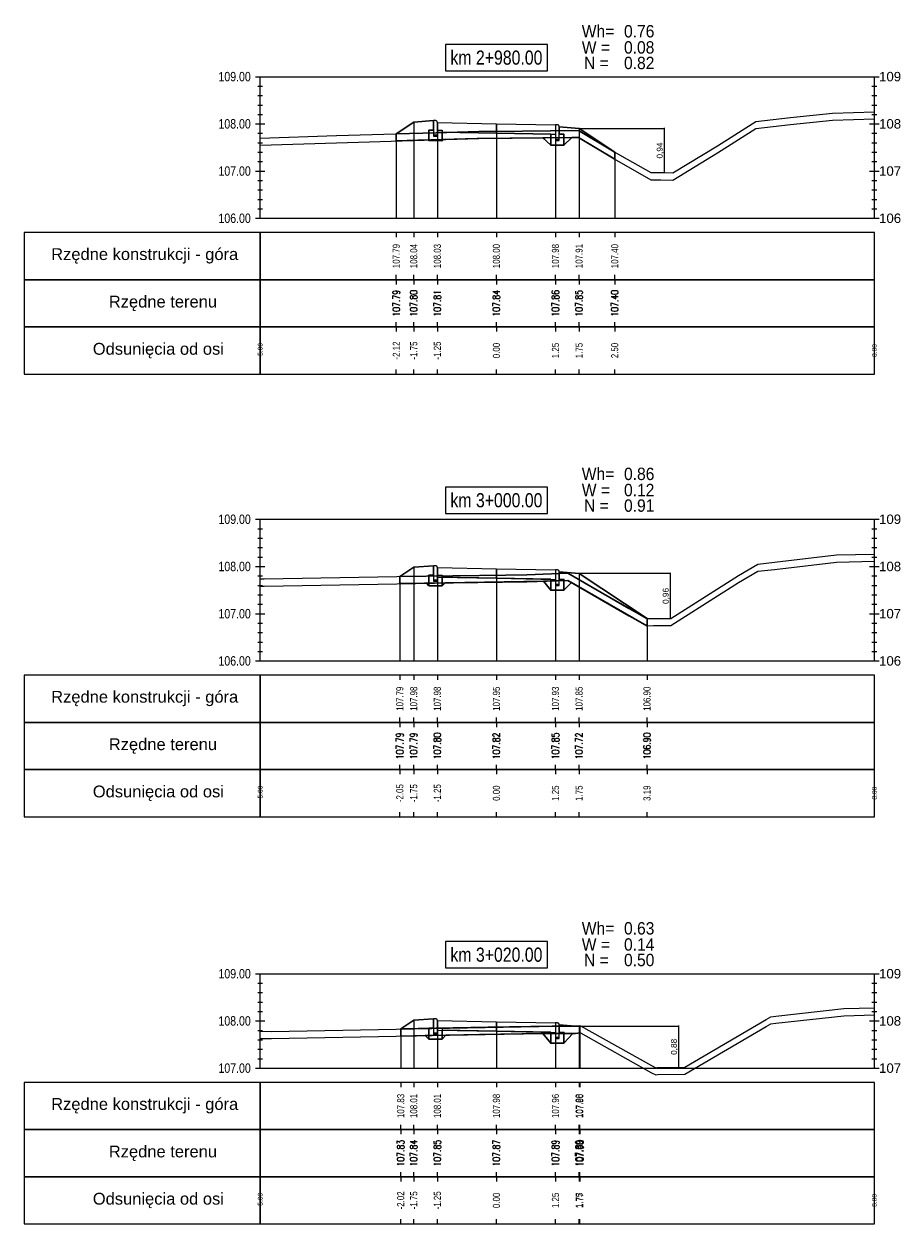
# Model space of a CAD drawing. Extents: x 7537626 to 7538805, y 5722894 to 5725486.
# Tile 59 of 105: x 7538435 to 7538454, y 5725386 to 5725411. Entities that reach past the tile are written whole.
import ezdxf

# ---------------------------------------------------------------- set-up
doc = ezdxf.new("R2010")
doc.units = 0
doc.header["$PDMODE"] = 35
doc.header["$PDSIZE"] = 0.3
for name, color, linetype in [('C-DROGI-PROFILE', 7, 'Continuous'), ('C-DROGI-PROFILE-ETYKIETY', 7, 'Continuous'), ('C-DROGI-PRZEKROJE-ETYKIETY', 7, 'Continuous'), ('C-POPRZECZKA-przekrój', 2, 'Continuous'), ('C-POPRZECZKA-widok', 1, 'Continuous')]:
    doc.layers.add(name, color=color, linetype=linetype)
for name, color, linetype, true_color in [('C-humus', 7, 'Continuous', 0x003df5), ('C-Teren', 7, 'Continuous', 0x008521), ('poprzeczki', 7, 'Continuous', 0x0000d6)]:
    doc.layers.add(name, color=color, linetype=linetype, true_color=true_color)
for name, color, linetype, lineweight, plot in [('D-1.pow. hum.', 7, 'Continuous', 30, False), ('D-2.wykop', 30, 'Continuous', 30, False), ('D-3.nasyp', 4, 'Continuous', 30, False)]:
    doc.layers.add(name, color=color, linetype=linetype, lineweight=lineweight, plot=plot)
doc.layers.add('D-roboty-ziemne-opis', color=2, linetype='Continuous', lineweight=30)
doc.styles.add('2mm08', font='arial.ttf', dxfattribs={"width": 0.8})
doc.styles.add('opis_50', font='arial.ttf', dxfattribs={"height": 0.125})
doc.styles.get("Standard").update_dxf_attribs({"font": 'arial.ttf'})
doc.dimstyles.new('OPIS_50', dxfattribs={"dimscale": 0.5, "dimtxt": 0.125, "dimasz": 0.25, "dimexe": 0.1, "dimexo": 0.15, "dimgap": 0.1, "dimtad": 1, "dimzin": 0, "dimtxsty": 'opis_50', "dimblk": 'ARCHTICK', "dimcen": 0.15, "dimdle": 0.1, "dimaunit": 2, "dimadec": 4, "dimazin": 0, "dimtfac": 1, "dimtmove": 0, "dimatfit": 3, "dimfxl": 1, "dimarcsym": 0})

# ---------------------------------------------------------------- blocks, each defined once
blk = doc.blocks.new('_ArchTick')
at = {"color": 0, "linetype": 'ByBlock', "const_width": 0.15}
blk.add_lwpolyline([(-0.5, -0.5), (0.5, 0.5)], dxfattribs=at)
blk = doc.blocks.new('*D145')
at = {"layer": 'Defpoints', "color": 0, "transparency": 16777216}
for p in [(7538447.068, 5725409.244), (7538448.589, 5725408.306), (7538448.87, 5725408.306)]:
    blk.add_point(p, dxfattribs=at)
at = {"layer": 'poprzeczki', "color": 0, "lineweight": -2, "transparency": 16777216}
for p, q in [((7538447.083, 5725409.244), (7538448.88, 5725409.244)), ((7538448.87, 5725409.254), (7538448.87, 5725408.296)), ((7538448.604, 5725408.306), (7538448.88, 5725408.306))]:
    blk.add_line(p, q, dxfattribs=at)
at = {"layer": 'poprzeczki', "color": 0, "lineweight": -2, "transparency": 16777216, "xscale": 0.025, "yscale": 0.025, "zscale": 0.025}
for p, rotation in [((7538448.87, 5725409.244), 90), ((7538448.87, 5725408.306), 270)]:
    blk.add_blockref('_ArchTick', p, dxfattribs=dict(at, rotation=rotation))
at = {"layer": 'poprzeczki', "color": 0, "transparency": 16777216, "insert": (7538448.785, 5725408.775), "char_height": 0.125, "attachment_point": 5, "rotation": 90, "style": 'opis_50'}
blk.add_mtext('0,94', dxfattribs=at)
blk = doc.blocks.new('*D146')
at = {"layer": 'Defpoints', "color": 0, "transparency": 16777216}
for p in [(7538447.056, 5725399.82), (7538448.828, 5725398.863), (7538448.997, 5725398.863)]:
    blk.add_point(p, dxfattribs=at)
at = {"layer": 'poprzeczki', "color": 0, "lineweight": -2, "transparency": 16777216}
for p, q in [((7538448.997, 5725399.83), (7538448.997, 5725398.853)), ((7538447.071, 5725399.82), (7538449.007, 5725399.82)), ((7538448.843, 5725398.863), (7538449.007, 5725398.863))]:
    blk.add_line(p, q, dxfattribs=at)
at = {"layer": 'poprzeczki', "color": 0, "lineweight": -2, "transparency": 16777216, "xscale": 0.025, "yscale": 0.025, "zscale": 0.025}
for p, rotation in [((7538448.997, 5725399.82), 90), ((7538448.997, 5725398.863), 270)]:
    blk.add_blockref('_ArchTick', p, dxfattribs=dict(at, rotation=rotation))
at = {"layer": 'poprzeczki', "color": 0, "transparency": 16777216, "insert": (7538448.912, 5725399.341), "char_height": 0.125, "attachment_point": 5, "rotation": 90, "style": 'opis_50'}
blk.add_mtext('0,96', dxfattribs=at)
blk = doc.blocks.new('*D147')
at = {"layer": 'Defpoints', "color": 0, "transparency": 16777216}
for p in [(7538447.045, 5725390.231), (7538448.709, 5725389.351), (7538449.172, 5725389.351)]:
    blk.add_point(p, dxfattribs=at)
at = {"layer": 'poprzeczki', "color": 0, "lineweight": -2, "transparency": 16777216}
for p, q in [((7538447.06, 5725390.231), (7538449.182, 5725390.231)), ((7538449.172, 5725390.241), (7538449.172, 5725389.341)), ((7538448.724, 5725389.351), (7538449.182, 5725389.351))]:
    blk.add_line(p, q, dxfattribs=at)
at = {"layer": 'poprzeczki', "color": 0, "lineweight": -2, "transparency": 16777216, "xscale": 0.025, "yscale": 0.025, "zscale": 0.025}
for p, rotation in [((7538449.172, 5725390.231), 90), ((7538449.172, 5725389.351), 270)]:
    blk.add_blockref('_ArchTick', p, dxfattribs=dict(at, rotation=rotation))
at = {"layer": 'poprzeczki', "color": 0, "transparency": 16777216, "insert": (7538449.087, 5725389.791), "char_height": 0.125, "attachment_point": 5, "rotation": 90, "style": 'opis_50'}
blk.add_mtext('0,88', dxfattribs=at)

msp = doc.modelspace()

# ---------------------------------------------------------------- linework, layer by layer
at = {"layer": 'C-DROGI-PROFILE', "color": 7, "linetype": 'Continuous', "lineweight": -3}
for p, q in [((7538443.198, 5725407.039), (7538443.198, 5725406.939)), ((7538443.568, 5725407.039), (7538443.568, 5725406.939)), ((7538444.068, 5725407.039), (7538444.068, 5725406.939)), ((7538445.318, 5725407.039), (7538445.318, 5725406.939)), ((7538446.568, 5725407.039), (7538446.568, 5725406.939)), ((7538447.068, 5725407.039), (7538447.068, 5725406.939)), ((7538447.823, 5725407.039), (7538447.823, 5725406.939)), ((7538443.198, 5725406.039), (7538443.198, 5725406.139)), ((7538443.198, 5725406.039), (7538443.198, 5725405.939)), ((7538443.568, 5725406.039), (7538443.568, 5725406.139)), ((7538443.568, 5725406.039), (7538443.568, 5725405.939)), ((7538444.068, 5725406.039), (7538444.068, 5725406.139)), ((7538444.068, 5725406.039), (7538444.068, 5725405.939)), ((7538445.318, 5725406.039), (7538445.318, 5725406.139)), ((7538445.318, 5725406.039), (7538445.318, 5725405.939)), ((7538446.568, 5725406.039), (7538446.568, 5725406.139)), ((7538446.568, 5725406.039), (7538446.568, 5725405.939)), ((7538447.068, 5725406.039), (7538447.068, 5725406.139)), ((7538447.068, 5725406.039), (7538447.068, 5725405.939)), ((7538447.823, 5725406.039), (7538447.823, 5725406.139)), ((7538447.823, 5725406.039), (7538447.823, 5725405.939)), ((7538443.198, 5725405.039), (7538443.198, 5725405.139)), ((7538443.198, 5725405.039), (7538443.198, 5725404.939)), ((7538443.568, 5725405.039), (7538443.568, 5725405.139)), ((7538443.568, 5725405.039), (7538443.568, 5725404.939)), ((7538444.068, 5725405.039), (7538444.068, 5725405.139)), ((7538444.068, 5725405.039), (7538444.068, 5725404.939)), ((7538445.318, 5725405.039), (7538445.318, 5725405.139)), ((7538445.318, 5725405.039), (7538445.318, 5725404.939)), ((7538446.568, 5725405.039), (7538446.568, 5725405.139)), ((7538446.568, 5725405.039), (7538446.568, 5725404.939)), ((7538447.068, 5725405.039), (7538447.068, 5725405.139)), ((7538447.068, 5725405.039), (7538447.068, 5725404.939)), ((7538447.823, 5725405.039), (7538447.823, 5725405.139)), ((7538447.823, 5725405.039), (7538447.823, 5725404.939)), ((7538443.198, 5725404.039), (7538443.198, 5725404.139)), ((7538443.568, 5725404.039), (7538443.568, 5725404.139)), ((7538444.068, 5725404.039), (7538444.068, 5725404.139)), ((7538445.318, 5725404.039), (7538445.318, 5725404.139)), ((7538446.568, 5725404.039), (7538446.568, 5725404.139)), ((7538447.068, 5725404.039), (7538447.068, 5725404.139)), ((7538447.823, 5725404.039), (7538447.823, 5725404.139)), ((7538443.273, 5725397.664), (7538443.273, 5725397.564)), ((7538443.568, 5725397.664), (7538443.568, 5725397.564)), ((7538444.068, 5725397.664), (7538444.068, 5725397.564)), ((7538445.318, 5725397.664), (7538445.318, 5725397.564)), ((7538446.568, 5725397.664), (7538446.568, 5725397.564)), ((7538447.068, 5725397.664), (7538447.068, 5725397.564)), ((7538448.506, 5725397.664), (7538448.506, 5725397.564)), ((7538443.273, 5725396.664), (7538443.273, 5725396.764)), ((7538443.273, 5725396.664), (7538443.273, 5725396.564)), ((7538443.568, 5725396.664), (7538443.568, 5725396.764)), ((7538443.568, 5725396.664), (7538443.568, 5725396.564)), ((7538444.068, 5725396.664), (7538444.068, 5725396.764)), ((7538444.068, 5725396.664), (7538444.068, 5725396.564)), ((7538445.318, 5725396.664), (7538445.318, 5725396.764)), ((7538445.318, 5725396.664), (7538445.318, 5725396.564)), ((7538446.568, 5725396.664), (7538446.568, 5725396.764)), ((7538446.568, 5725396.664), (7538446.568, 5725396.564)), ((7538447.068, 5725396.664), (7538447.068, 5725396.764)), ((7538447.068, 5725396.664), (7538447.068, 5725396.564)), ((7538448.506, 5725396.664), (7538448.506, 5725396.764)), ((7538448.506, 5725396.664), (7538448.506, 5725396.564)), ((7538443.273, 5725395.664), (7538443.273, 5725395.764)), ((7538443.568, 5725395.664), (7538443.568, 5725395.764)), ((7538444.068, 5725395.664), (7538444.068, 5725395.764)), ((7538445.318, 5725395.664), (7538445.318, 5725395.764)), ((7538446.568, 5725395.664), (7538446.568, 5725395.764)), ((7538447.068, 5725395.664), (7538447.068, 5725395.764)), ((7538448.506, 5725395.664), (7538448.506, 5725395.764)), ((7538443.273, 5725395.664), (7538443.273, 5725395.564)), ((7538443.568, 5725395.664), (7538443.568, 5725395.564)), ((7538444.068, 5725395.664), (7538444.068, 5725395.564)), ((7538445.318, 5725395.664), (7538445.318, 5725395.564)), ((7538446.568, 5725395.664), (7538446.568, 5725395.564)), ((7538447.068, 5725395.664), (7538447.068, 5725395.564)), ((7538448.506, 5725395.664), (7538448.506, 5725395.564)), ((7538443.273, 5725394.664), (7538443.273, 5725394.764)), ((7538443.568, 5725394.664), (7538443.568, 5725394.764)), ((7538444.068, 5725394.664), (7538444.068, 5725394.764)), ((7538445.318, 5725394.664), (7538445.318, 5725394.764)), ((7538446.568, 5725394.664), (7538446.568, 5725394.764)), ((7538447.068, 5725394.664), (7538447.068, 5725394.764)), ((7538448.506, 5725394.664), (7538448.506, 5725394.764)), ((7538443.293, 5725389.039), (7538443.293, 5725388.939)), ((7538443.568, 5725389.039), (7538443.568, 5725388.939)), ((7538444.068, 5725389.039), (7538444.068, 5725388.939)), ((7538445.318, 5725389.039), (7538445.318, 5725388.939)), ((7538446.568, 5725389.039), (7538446.568, 5725388.939)), ((7538447.068, 5725389.039), (7538447.068, 5725388.939)), ((7538447.085, 5725389.039), (7538447.085, 5725388.939)), ((7538443.293, 5725388.039), (7538443.293, 5725388.139)), ((7538443.293, 5725388.039), (7538443.293, 5725387.939)), ((7538443.568, 5725388.039), (7538443.568, 5725388.139)), ((7538443.568, 5725388.039), (7538443.568, 5725387.939)), ((7538444.068, 5725388.039), (7538444.068, 5725388.139)), ((7538444.068, 5725388.039), (7538444.068, 5725387.939)), ((7538445.318, 5725388.039), (7538445.318, 5725388.139)), ((7538445.318, 5725388.039), (7538445.318, 5725387.939)), ((7538446.568, 5725388.039), (7538446.568, 5725388.139)), ((7538446.568, 5725388.039), (7538446.568, 5725387.939)), ((7538447.068, 5725388.039), (7538447.068, 5725388.139)), ((7538447.068, 5725388.039), (7538447.068, 5725387.939)), ((7538447.085, 5725388.039), (7538447.085, 5725388.139)), ((7538447.085, 5725388.039), (7538447.085, 5725387.939)), ((7538443.293, 5725387.039), (7538443.293, 5725387.139)), ((7538443.568, 5725387.039), (7538443.568, 5725387.139)), ((7538444.068, 5725387.039), (7538444.068, 5725387.139)), ((7538445.318, 5725387.039), (7538445.318, 5725387.139)), ((7538446.568, 5725387.039), (7538446.568, 5725387.139)), ((7538447.068, 5725387.039), (7538447.068, 5725387.139)), ((7538447.085, 5725387.039), (7538447.085, 5725387.139)), ((7538443.293, 5725387.039), (7538443.293, 5725386.939)), ((7538443.568, 5725387.039), (7538443.568, 5725386.939)), ((7538444.068, 5725387.039), (7538444.068, 5725386.939)), ((7538445.318, 5725387.039), (7538445.318, 5725386.939)), ((7538446.568, 5725387.039), (7538446.568, 5725386.939)), ((7538447.068, 5725387.039), (7538447.068, 5725386.939)), ((7538447.085, 5725387.039), (7538447.085, 5725386.939)), ((7538443.293, 5725386.039), (7538443.293, 5725386.139)), ((7538443.568, 5725386.039), (7538443.568, 5725386.139)), ((7538444.068, 5725386.039), (7538444.068, 5725386.139)), ((7538445.318, 5725386.039), (7538445.318, 5725386.139)), ((7538446.568, 5725386.039), (7538446.568, 5725386.139)), ((7538447.068, 5725386.039), (7538447.068, 5725386.139)), ((7538447.085, 5725386.039), (7538447.085, 5725386.139))]:
    msp.add_line(p, q, dxfattribs=at)
at = {"layer": 'C-DROGI-PROFILE', "color": 1, "linetype": 'Continuous', "lineweight": -3}
for points in [[(7538440.318, 5725406.039), (7538440.318, 5725407.039), (7538435.318, 5725407.039), (7538435.318, 5725406.039)], [(7538440.318, 5725406.039), (7538453.318, 5725406.039), (7538453.318, 5725407.039), (7538440.318, 5725407.039)], [(7538440.318, 5725405.039), (7538440.318, 5725406.039), (7538435.318, 5725406.039), (7538435.318, 5725405.039)], [(7538440.318, 5725405.039), (7538453.318, 5725405.039), (7538453.318, 5725406.039), (7538440.318, 5725406.039)], [(7538440.318, 5725404.039), (7538440.318, 5725405.039), (7538435.318, 5725405.039), (7538435.318, 5725404.039)], [(7538440.318, 5725404.039), (7538453.318, 5725404.039), (7538453.318, 5725405.039), (7538440.318, 5725405.039)], [(7538440.318, 5725396.664), (7538440.318, 5725397.664), (7538435.318, 5725397.664), (7538435.318, 5725396.664)], [(7538440.318, 5725396.664), (7538453.318, 5725396.664), (7538453.318, 5725397.664), (7538440.318, 5725397.664)], [(7538440.318, 5725395.664), (7538440.318, 5725396.664), (7538435.318, 5725396.664), (7538435.318, 5725395.664)], [(7538440.318, 5725395.664), (7538453.318, 5725395.664), (7538453.318, 5725396.664), (7538440.318, 5725396.664)], [(7538440.318, 5725394.664), (7538440.318, 5725395.664), (7538435.318, 5725395.664), (7538435.318, 5725394.664)], [(7538440.318, 5725394.664), (7538453.318, 5725394.664), (7538453.318, 5725395.664), (7538440.318, 5725395.664)], [(7538440.318, 5725388.039), (7538440.318, 5725389.039), (7538435.318, 5725389.039), (7538435.318, 5725388.039)], [(7538440.318, 5725388.039), (7538453.318, 5725388.039), (7538453.318, 5725389.039), (7538440.318, 5725389.039)], [(7538440.318, 5725387.039), (7538440.318, 5725388.039), (7538435.318, 5725388.039), (7538435.318, 5725387.039)], [(7538440.318, 5725387.039), (7538453.318, 5725387.039), (7538453.318, 5725388.039), (7538440.318, 5725388.039)], [(7538440.318, 5725386.039), (7538440.318, 5725387.039), (7538435.318, 5725387.039), (7538435.318, 5725386.039)], [(7538440.318, 5725386.039), (7538453.318, 5725386.039), (7538453.318, 5725387.039), (7538440.318, 5725387.039)]]:
    msp.add_3dface(points, dxfattribs=at)
at = {"layer": 'C-DROGI-PRZEKROJE-ETYKIETY', "color": 1, "linetype": 'Continuous', "lineweight": -3}
for p, q in [((7538443.568, 5725409.374), (7538443.568, 5725407.339)), ((7538444.068, 5725409.368), (7538444.068, 5725407.339)), ((7538445.318, 5725409.343), (7538445.318, 5725407.339)), ((7538446.568, 5725409.318), (7538446.568, 5725407.339)), ((7538447.068, 5725409.244), (7538447.068, 5725407.339)), ((7538443.198, 5725409.128), (7538443.198, 5725407.339)), ((7538447.823, 5725408.741), (7538447.823, 5725407.339)), ((7538443.568, 5725399.948), (7538443.568, 5725397.964)), ((7538444.068, 5725399.942), (7538444.068, 5725397.964)), ((7538445.318, 5725399.917), (7538445.318, 5725397.964)), ((7538446.568, 5725399.892), (7538446.568, 5725397.964)), ((7538443.273, 5725399.752), (7538443.273, 5725397.964)), ((7538447.068, 5725399.818), (7538447.068, 5725397.964)), ((7538448.506, 5725398.86), (7538448.506, 5725397.964)), ((7538443.568, 5725390.353), (7538443.568, 5725389.339)), ((7538444.068, 5725390.347), (7538444.068, 5725389.339)), ((7538445.318, 5725390.322), (7538445.318, 5725389.339)), ((7538446.568, 5725390.297), (7538446.568, 5725389.339)), ((7538447.068, 5725390.223), (7538447.068, 5725389.339)), ((7538447.085, 5725390.235), (7538447.085, 5725389.339)), ((7538443.293, 5725390.17), (7538443.293, 5725389.339))]:
    msp.add_line(p, q, dxfattribs=at)
at = {"layer": 'C-humus'}
for p, q in [((7538449.995, 5725408.723), (7538450.807, 5725409.24)), ((7538450.807, 5725409.24), (7538451.541, 5725409.326)), ((7538451.541, 5725409.326), (7538452.434, 5725409.418)), ((7538452.434, 5725409.418), (7538453.318, 5725409.444)), ((7538441.932, 5725408.94), (7538444.945, 5725409.029)), ((7538444.945, 5725409.029), (7538447.053, 5725409.051)), ((7538447.053, 5725409.051), (7538447.808, 5725408.6)), ((7538440.318, 5725408.886), (7538441.932, 5725408.94)), ((7538447.808, 5725408.6), (7538448.589, 5725408.156)), ((7538449.049, 5725408.149), (7538449.995, 5725408.723)), ((7538448.589, 5725408.156), (7538448.798, 5725408.156)), ((7538448.798, 5725408.156), (7538449.049, 5725408.149)), ((7538450.439, 5725399.624), (7538450.853, 5725399.865)), ((7538450.853, 5725399.865), (7538451.201, 5725399.904)), ((7538451.201, 5725399.904), (7538452.519, 5725400.059)), ((7538452.519, 5725400.059), (7538453.318, 5725400.075)), ((7538440.404, 5725399.55), (7538444.41, 5725399.622)), ((7538444.41, 5725399.622), (7538445.959, 5725399.638)), ((7538445.959, 5725399.638), (7538446.832, 5725399.67)), ((7538446.832, 5725399.67), (7538448.122, 5725398.922)), ((7538449.009, 5725398.713), (7538450.439, 5725399.624)), ((7538440.318, 5725399.55), (7538440.404, 5725399.55)), ((7538448.122, 5725398.922), (7538448.5, 5725398.71)), ((7538448.5, 5725398.71), (7538448.646, 5725398.713)), ((7538448.646, 5725398.713), (7538449.009, 5725398.713)), ((7538451.235, 5725390.29), (7538452.671, 5725390.45)), ((7538452.671, 5725390.45), (7538453.318, 5725390.468)), ((7538449.307, 5725389.214), (7538451.03, 5725390.219)), ((7538451.03, 5725390.219), (7538451.129, 5725390.278)), ((7538451.129, 5725390.278), (7538451.235, 5725390.29)), ((7538440.318, 5725389.97), (7538440.555, 5725389.968)), ((7538440.555, 5725389.968), (7538446.587, 5725390.082)), ((7538446.587, 5725390.082), (7538446.99, 5725390.076)), ((7538446.99, 5725390.076), (7538447.1, 5725390.086)), ((7538447.1, 5725390.086), (7538448.6, 5725389.243)), ((7538448.6, 5725389.243), (7538448.69, 5725389.198)), ((7538448.69, 5725389.198), (7538448.729, 5725389.204)), ((7538448.729, 5725389.204), (7538449.307, 5725389.214))]:
    msp.add_line(p, q, dxfattribs=at)
at = {"layer": 'C-POPRZECZKA-przekrój', "color": 2, "linetype": 'Continuous', "lineweight": -3}
for p, q in [((7538443.198, 5725409.128), (7538443.568, 5725409.374)), ((7538443.568, 5725409.374), (7538443.988, 5725409.408)), ((7538444.028, 5725409.408), (7538443.988, 5725409.408)), ((7538443.988, 5725409.408), (7538443.988, 5725409.078)), ((7538444.033, 5725409.408), (7538444.028, 5725409.408)), ((7538444.042, 5725409.406), (7538444.033, 5725409.408)), ((7538444.05, 5725409.401), (7538444.042, 5725409.406)), ((7538444.056, 5725409.396), (7538444.05, 5725409.401)), ((7538444.061, 5725409.391), (7538444.056, 5725409.396)), ((7538444.065, 5725409.384), (7538444.061, 5725409.391)), ((7538444.067, 5725409.375), (7538444.065, 5725409.384)), ((7538444.068, 5725409.368), (7538444.067, 5725409.375)), ((7538444.068, 5725409.368), (7538445.318, 5725409.343)), ((7538444.068, 5725409.368), (7538444.069, 5725409.168)), ((7538444.068, 5725409.078), (7538444.068, 5725409.368)), ((7538444.068, 5725409.368), (7538444.068, 5725409.208)), ((7538445.318, 5725409.143), (7538445.318, 5725409.343)), ((7538445.318, 5725409.343), (7538446.568, 5725409.318)), ((7538446.568, 5725409.318), (7538446.567, 5725409.118)), ((7538446.608, 5725409.318), (7538446.568, 5725409.318)), ((7538446.568, 5725409.318), (7538446.568, 5725408.988)), ((7538446.613, 5725409.318), (7538446.608, 5725409.318)), ((7538446.622, 5725409.316), (7538446.613, 5725409.318)), ((7538446.63, 5725409.311), (7538446.622, 5725409.316)), ((7538446.636, 5725409.306), (7538446.63, 5725409.311)), ((7538446.641, 5725409.301), (7538446.636, 5725409.306)), ((7538446.645, 5725409.294), (7538446.641, 5725409.301)), ((7538446.647, 5725409.285), (7538446.645, 5725409.294)), ((7538446.648, 5725409.278), (7538446.647, 5725409.285)), ((7538446.648, 5725408.988), (7538446.648, 5725409.278)), ((7538446.648, 5725409.278), (7538446.648, 5725409.118)), ((7538446.648, 5725409.278), (7538447.068, 5725409.244)), ((7538447.068, 5725409.244), (7538447.823, 5725408.741)), ((7538443.888, 5725408.978), (7538443.888, 5725409.208)), ((7538443.888, 5725409.208), (7538443.988, 5725409.208)), ((7538443.988, 5725409.208), (7538443.988, 5725409.108)), ((7538443.988, 5725409.108), (7538444.068, 5725409.108)), ((7538443.988, 5725409.078), (7538444.068, 5725409.078)), ((7538444.068, 5725409.208), (7538444.168, 5725409.208)), ((7538444.069, 5725409.168), (7538445.318, 5725409.143)), ((7538444.168, 5725409.208), (7538444.168, 5725408.978)), ((7538445.318, 5725409.143), (7538446.567, 5725409.118)), ((7538446.468, 5725408.888), (7538446.468, 5725409.118)), ((7538446.468, 5725409.118), (7538446.568, 5725409.118)), ((7538446.568, 5725409.118), (7538446.568, 5725409.018)), ((7538446.568, 5725409.018), (7538446.648, 5725409.018)), ((7538446.568, 5725408.988), (7538446.648, 5725408.988)), ((7538446.648, 5725409.118), (7538446.748, 5725409.118)), ((7538446.748, 5725409.118), (7538446.748, 5725408.888)), ((7538444.168, 5725408.978), (7538443.888, 5725408.978)), ((7538446.748, 5725408.888), (7538446.468, 5725408.888)), ((7538443.273, 5725399.752), (7538443.568, 5725399.948)), ((7538443.568, 5725399.948), (7538443.988, 5725399.982)), ((7538444.028, 5725399.982), (7538443.988, 5725399.982)), ((7538443.988, 5725399.982), (7538443.988, 5725399.652)), ((7538444.033, 5725399.982), (7538444.028, 5725399.982)), ((7538444.042, 5725399.98), (7538444.033, 5725399.982)), ((7538444.05, 5725399.975), (7538444.042, 5725399.98)), ((7538444.056, 5725399.97), (7538444.05, 5725399.975)), ((7538444.061, 5725399.965), (7538444.056, 5725399.97)), ((7538444.065, 5725399.958), (7538444.061, 5725399.965)), ((7538444.067, 5725399.949), (7538444.065, 5725399.958)), ((7538444.068, 5725399.942), (7538444.067, 5725399.949)), ((7538444.068, 5725399.942), (7538445.318, 5725399.917)), ((7538444.068, 5725399.942), (7538444.069, 5725399.742)), ((7538444.068, 5725399.652), (7538444.068, 5725399.942)), ((7538444.068, 5725399.942), (7538444.068, 5725399.782)), ((7538445.318, 5725399.717), (7538445.318, 5725399.917)), ((7538445.318, 5725399.917), (7538446.568, 5725399.892)), ((7538446.568, 5725399.892), (7538446.567, 5725399.692)), ((7538446.608, 5725399.892), (7538446.568, 5725399.892)), ((7538446.568, 5725399.892), (7538446.568, 5725399.562)), ((7538446.613, 5725399.892), (7538446.608, 5725399.892)), ((7538446.622, 5725399.89), (7538446.613, 5725399.892)), ((7538446.63, 5725399.885), (7538446.622, 5725399.89)), ((7538446.636, 5725399.88), (7538446.63, 5725399.885)), ((7538446.641, 5725399.875), (7538446.636, 5725399.88)), ((7538446.645, 5725399.868), (7538446.641, 5725399.875)), ((7538446.647, 5725399.859), (7538446.645, 5725399.868)), ((7538446.648, 5725399.852), (7538446.647, 5725399.859)), ((7538446.648, 5725399.562), (7538446.648, 5725399.852)), ((7538446.648, 5725399.852), (7538446.648, 5725399.692)), ((7538446.648, 5725399.852), (7538447.068, 5725399.818)), ((7538443.888, 5725399.552), (7538443.888, 5725399.782)), ((7538443.888, 5725399.782), (7538443.988, 5725399.782)), ((7538443.988, 5725399.782), (7538443.988, 5725399.682)), ((7538443.988, 5725399.682), (7538444.068, 5725399.682)), ((7538443.988, 5725399.652), (7538444.068, 5725399.652)), ((7538444.068, 5725399.782), (7538444.168, 5725399.782)), ((7538444.069, 5725399.742), (7538445.318, 5725399.717)), ((7538444.168, 5725399.782), (7538444.168, 5725399.552)), ((7538445.318, 5725399.717), (7538446.567, 5725399.692)), ((7538446.468, 5725399.462), (7538446.468, 5725399.692)), ((7538446.468, 5725399.692), (7538446.568, 5725399.692)), ((7538446.568, 5725399.692), (7538446.568, 5725399.592)), ((7538446.568, 5725399.592), (7538446.648, 5725399.592)), ((7538446.648, 5725399.692), (7538446.748, 5725399.692)), ((7538446.748, 5725399.692), (7538446.748, 5725399.462)), ((7538447.068, 5725399.818), (7538448.506, 5725398.86)), ((7538444.168, 5725399.552), (7538443.888, 5725399.552)), ((7538446.748, 5725399.462), (7538446.468, 5725399.462)), ((7538446.568, 5725399.562), (7538446.648, 5725399.562)), ((7538443.293, 5725390.17), (7538443.568, 5725390.353)), ((7538443.568, 5725390.353), (7538443.988, 5725390.387)), ((7538443.888, 5725389.957), (7538443.888, 5725390.187)), ((7538443.888, 5725390.187), (7538443.988, 5725390.187)), ((7538444.028, 5725390.387), (7538443.988, 5725390.387)), ((7538443.988, 5725390.387), (7538443.988, 5725390.057)), ((7538443.988, 5725390.187), (7538443.988, 5725390.087)), ((7538444.033, 5725390.386), (7538444.028, 5725390.387)), ((7538444.042, 5725390.384), (7538444.033, 5725390.386)), ((7538444.05, 5725390.38), (7538444.042, 5725390.384)), ((7538444.056, 5725390.375), (7538444.05, 5725390.38)), ((7538444.061, 5725390.37), (7538444.056, 5725390.375)), ((7538444.065, 5725390.362), (7538444.061, 5725390.37)), ((7538444.067, 5725390.354), (7538444.065, 5725390.362)), ((7538444.068, 5725390.347), (7538444.067, 5725390.354)), ((7538444.068, 5725390.347), (7538445.318, 5725390.322)), ((7538444.068, 5725390.347), (7538444.069, 5725390.147)), ((7538444.068, 5725390.057), (7538444.068, 5725390.347)), ((7538444.068, 5725390.347), (7538444.068, 5725390.187)), ((7538444.068, 5725390.187), (7538444.168, 5725390.187)), ((7538444.168, 5725390.187), (7538444.168, 5725389.957)), ((7538445.318, 5725390.122), (7538445.318, 5725390.322)), ((7538445.318, 5725390.322), (7538446.568, 5725390.297)), ((7538446.568, 5725390.297), (7538446.567, 5725390.097)), ((7538446.608, 5725390.297), (7538446.568, 5725390.297)), ((7538446.568, 5725390.297), (7538446.568, 5725389.967)), ((7538446.613, 5725390.296), (7538446.608, 5725390.297)), ((7538446.622, 5725390.294), (7538446.613, 5725390.296)), ((7538446.63, 5725390.29), (7538446.622, 5725390.294)), ((7538446.636, 5725390.285), (7538446.63, 5725390.29)), ((7538446.641, 5725390.28), (7538446.636, 5725390.285)), ((7538446.645, 5725390.272), (7538446.641, 5725390.28)), ((7538446.647, 5725390.264), (7538446.645, 5725390.272)), ((7538446.648, 5725390.257), (7538446.647, 5725390.264)), ((7538446.648, 5725389.967), (7538446.648, 5725390.257)), ((7538446.648, 5725390.257), (7538446.648, 5725390.097)), ((7538446.648, 5725390.257), (7538447.068, 5725390.223)), ((7538447.068, 5725390.223), (7538447.085, 5725390.235)), ((7538444.168, 5725389.957), (7538443.888, 5725389.957)), ((7538443.988, 5725390.087), (7538444.068, 5725390.087)), ((7538443.988, 5725390.057), (7538444.068, 5725390.057)), ((7538444.069, 5725390.147), (7538445.318, 5725390.122)), ((7538445.318, 5725390.122), (7538446.567, 5725390.097)), ((7538446.468, 5725389.867), (7538446.468, 5725390.097)), ((7538446.468, 5725390.097), (7538446.568, 5725390.097)), ((7538446.568, 5725390.097), (7538446.568, 5725389.997)), ((7538446.568, 5725389.997), (7538446.648, 5725389.997)), ((7538446.568, 5725389.967), (7538446.648, 5725389.967)), ((7538446.648, 5725390.097), (7538446.748, 5725390.097)), ((7538446.748, 5725390.097), (7538446.748, 5725389.867)), ((7538446.748, 5725389.867), (7538446.468, 5725389.867))]:
    msp.add_line(p, q, dxfattribs=at)
at = {"layer": 'C-POPRZECZKA-widok', "color": 1, "linetype": 'Continuous', "lineweight": -3}
for p, q in [((7538440.218, 5725410.339), (7538453.418, 5725410.339)), ((7538440.318, 5725407.339), (7538440.318, 5725410.339)), ((7538453.318, 5725407.339), (7538453.318, 5725410.339)), ((7538440.268, 5725410.139), (7538440.368, 5725410.139)), ((7538453.268, 5725410.139), (7538453.368, 5725410.139)), ((7538440.268, 5725409.939), (7538440.368, 5725409.939)), ((7538453.268, 5725409.939), (7538453.368, 5725409.939)), ((7538440.268, 5725409.739), (7538440.368, 5725409.739)), ((7538440.268, 5725409.539), (7538440.368, 5725409.539)), ((7538453.268, 5725409.739), (7538453.368, 5725409.739)), ((7538453.268, 5725409.539), (7538453.368, 5725409.539)), ((7538440.218, 5725409.339), (7538440.418, 5725409.339)), ((7538440.268, 5725409.339), (7538440.368, 5725409.339)), ((7538453.218, 5725409.339), (7538453.418, 5725409.339)), ((7538453.268, 5725409.339), (7538453.368, 5725409.339)), ((7538440.268, 5725409.139), (7538440.368, 5725409.139)), ((7538453.268, 5725409.139), (7538453.368, 5725409.139)), ((7538440.268, 5725408.939), (7538440.368, 5725408.939)), ((7538440.268, 5725408.739), (7538440.368, 5725408.739)), ((7538453.268, 5725408.939), (7538453.368, 5725408.939)), ((7538453.268, 5725408.739), (7538453.368, 5725408.739)), ((7538440.268, 5725408.539), (7538440.368, 5725408.539)), ((7538453.268, 5725408.539), (7538453.368, 5725408.539)), ((7538440.218, 5725408.339), (7538440.418, 5725408.339)), ((7538440.268, 5725408.339), (7538440.368, 5725408.339)), ((7538453.218, 5725408.339), (7538453.418, 5725408.339)), ((7538453.268, 5725408.339), (7538453.368, 5725408.339)), ((7538440.268, 5725408.139), (7538440.368, 5725408.139)), ((7538453.268, 5725408.139), (7538453.368, 5725408.139)), ((7538440.268, 5725407.939), (7538440.368, 5725407.939)), ((7538440.268, 5725407.739), (7538440.368, 5725407.739)), ((7538453.268, 5725407.939), (7538453.368, 5725407.939)), ((7538453.268, 5725407.739), (7538453.368, 5725407.739)), ((7538440.268, 5725407.539), (7538440.368, 5725407.539)), ((7538453.268, 5725407.539), (7538453.368, 5725407.539)), ((7538440.218, 5725407.339), (7538453.418, 5725407.339)), ((7538440.218, 5725400.964), (7538453.418, 5725400.964)), ((7538440.318, 5725397.964), (7538440.318, 5725400.964)), ((7538453.318, 5725397.964), (7538453.318, 5725400.964)), ((7538440.268, 5725400.764), (7538440.368, 5725400.764)), ((7538453.268, 5725400.764), (7538453.368, 5725400.764)), ((7538440.268, 5725400.564), (7538440.368, 5725400.564)), ((7538440.268, 5725400.364), (7538440.368, 5725400.364)), ((7538453.268, 5725400.564), (7538453.368, 5725400.564)), ((7538453.268, 5725400.364), (7538453.368, 5725400.364)), ((7538440.268, 5725400.164), (7538440.368, 5725400.164)), ((7538453.268, 5725400.164), (7538453.368, 5725400.164)), ((7538440.218, 5725399.964), (7538440.418, 5725399.964)), ((7538440.268, 5725399.964), (7538440.368, 5725399.964)), ((7538453.218, 5725399.964), (7538453.418, 5725399.964)), ((7538453.268, 5725399.964), (7538453.368, 5725399.964)), ((7538440.268, 5725399.764), (7538440.368, 5725399.764)), ((7538453.268, 5725399.764), (7538453.368, 5725399.764)), ((7538440.268, 5725399.564), (7538440.368, 5725399.564)), ((7538440.268, 5725399.364), (7538440.368, 5725399.364)), ((7538453.268, 5725399.564), (7538453.368, 5725399.564)), ((7538453.268, 5725399.364), (7538453.368, 5725399.364)), ((7538440.268, 5725399.164), (7538440.368, 5725399.164)), ((7538453.268, 5725399.164), (7538453.368, 5725399.164)), ((7538440.218, 5725398.964), (7538440.418, 5725398.964)), ((7538440.268, 5725398.964), (7538440.368, 5725398.964)), ((7538453.218, 5725398.964), (7538453.418, 5725398.964)), ((7538453.268, 5725398.964), (7538453.368, 5725398.964)), ((7538440.268, 5725398.764), (7538440.368, 5725398.764)), ((7538440.268, 5725398.564), (7538440.368, 5725398.564)), ((7538453.268, 5725398.764), (7538453.368, 5725398.764)), ((7538453.268, 5725398.564), (7538453.368, 5725398.564)), ((7538440.268, 5725398.364), (7538440.368, 5725398.364)), ((7538453.268, 5725398.364), (7538453.368, 5725398.364)), ((7538440.268, 5725398.164), (7538440.368, 5725398.164)), ((7538453.268, 5725398.164), (7538453.368, 5725398.164)), ((7538440.218, 5725397.964), (7538453.418, 5725397.964)), ((7538440.218, 5725391.339), (7538453.418, 5725391.339)), ((7538440.318, 5725389.339), (7538440.318, 5725391.339)), ((7538453.318, 5725389.339), (7538453.318, 5725391.339)), ((7538440.268, 5725391.139), (7538440.368, 5725391.139)), ((7538440.268, 5725390.939), (7538440.368, 5725390.939)), ((7538453.268, 5725391.139), (7538453.368, 5725391.139)), ((7538453.268, 5725390.939), (7538453.368, 5725390.939)), ((7538440.268, 5725390.739), (7538440.368, 5725390.739)), ((7538453.268, 5725390.739), (7538453.368, 5725390.739)), ((7538440.268, 5725390.539), (7538440.368, 5725390.539)), ((7538453.268, 5725390.539), (7538453.368, 5725390.539)), ((7538440.218, 5725390.339), (7538440.418, 5725390.339)), ((7538440.268, 5725390.339), (7538440.368, 5725390.339)), ((7538453.218, 5725390.339), (7538453.418, 5725390.339)), ((7538453.268, 5725390.339), (7538453.368, 5725390.339)), ((7538440.268, 5725390.139), (7538440.368, 5725390.139)), ((7538440.268, 5725389.939), (7538440.368, 5725389.939)), ((7538453.268, 5725390.139), (7538453.368, 5725390.139)), ((7538453.268, 5725389.939), (7538453.368, 5725389.939)), ((7538440.268, 5725389.739), (7538440.368, 5725389.739)), ((7538453.268, 5725389.739), (7538453.368, 5725389.739)), ((7538440.268, 5725389.539), (7538440.368, 5725389.539)), ((7538453.268, 5725389.539), (7538453.368, 5725389.539)), ((7538440.218, 5725389.339), (7538453.418, 5725389.339))]:
    msp.add_line(p, q, dxfattribs=at)
at = {"layer": 'C-POPRZECZKA-widok', "color": 3, "linetype": 'Continuous', "lineweight": -3}
for points in [[(7538444.238, 5725410.464), (7538446.398, 5725410.464), (7538446.398, 5725411.02), (7538444.238, 5725411.02)], [(7538444.238, 5725401.089), (7538446.398, 5725401.089), (7538446.398, 5725401.646), (7538444.238, 5725401.646)], [(7538444.238, 5725391.464), (7538446.398, 5725391.464), (7538446.398, 5725392.021), (7538444.238, 5725392.021)]]:
    msp.add_3dface(points, dxfattribs=at)
at = {"layer": 'C-Teren'}
for p, q in [((7538451.541, 5725409.476), (7538452.434, 5725409.568)), ((7538452.434, 5725409.568), (7538453.318, 5725409.594)), ((7538449.995, 5725408.873), (7538450.807, 5725409.39)), ((7538450.807, 5725409.39), (7538451.541, 5725409.476)), ((7538440.318, 5725409.036), (7538441.932, 5725409.09)), ((7538441.932, 5725409.09), (7538444.945, 5725409.179)), ((7538444.945, 5725409.179), (7538447.053, 5725409.201)), ((7538447.053, 5725409.201), (7538447.808, 5725408.75)), ((7538447.808, 5725408.75), (7538448.589, 5725408.306)), ((7538449.049, 5725408.299), (7538449.995, 5725408.873)), ((7538448.589, 5725408.306), (7538448.798, 5725408.306)), ((7538448.798, 5725408.306), (7538449.049, 5725408.299)), ((7538451.201, 5725400.054), (7538452.519, 5725400.209)), ((7538452.519, 5725400.209), (7538453.318, 5725400.225)), ((7538450.439, 5725399.774), (7538450.853, 5725400.015)), ((7538450.853, 5725400.015), (7538451.201, 5725400.054)), ((7538440.318, 5725399.7), (7538440.404, 5725399.7)), ((7538440.404, 5725399.7), (7538444.41, 5725399.772)), ((7538444.41, 5725399.772), (7538445.959, 5725399.788)), ((7538445.959, 5725399.788), (7538446.832, 5725399.82)), ((7538446.832, 5725399.82), (7538448.122, 5725399.072)), ((7538449.009, 5725398.863), (7538450.439, 5725399.774)), ((7538448.122, 5725399.072), (7538448.5, 5725398.86)), ((7538448.5, 5725398.86), (7538448.646, 5725398.863)), ((7538448.646, 5725398.863), (7538449.009, 5725398.863)), ((7538451.03, 5725390.369), (7538451.129, 5725390.428)), ((7538451.129, 5725390.428), (7538451.235, 5725390.44)), ((7538451.235, 5725390.44), (7538452.671, 5725390.6)), ((7538452.671, 5725390.6), (7538453.318, 5725390.618)), ((7538440.555, 5725390.118), (7538446.587, 5725390.232)), ((7538446.587, 5725390.232), (7538446.99, 5725390.226)), ((7538446.99, 5725390.226), (7538447.1, 5725390.236)), ((7538447.1, 5725390.236), (7538448.6, 5725389.393)), ((7538449.307, 5725389.364), (7538451.03, 5725390.369)), ((7538440.318, 5725390.12), (7538440.555, 5725390.118)), ((7538448.6, 5725389.393), (7538448.69, 5725389.348)), ((7538448.69, 5725389.348), (7538448.729, 5725389.354)), ((7538448.729, 5725389.354), (7538449.307, 5725389.364))]:
    msp.add_line(p, q, dxfattribs=at)
at = {"layer": 'D-1.pow. hum.'}
for points in [[(7538443.198, 5725409.128), (7538443.198, 5725408.978), (7538444.91, 5725409.028), (7538447.053, 5725409.051), (7538447.823, 5725408.591), (7538447.823, 5725408.741), (7538447.053, 5725409.201), (7538445.867, 5725409.188), (7538444.945, 5725409.179), (7538444.042, 5725409.152), (7538443.198, 5725409.128)], [(7538443.273, 5725399.752), (7538443.273, 5725399.602), (7538444.843, 5725399.627), (7538445.959, 5725399.638), (7538446.832, 5725399.67), (7538447.665, 5725399.187), (7538448.5, 5725398.71), (7538448.506, 5725398.71), (7538448.506, 5725398.86), (7538448.5, 5725398.86), (7538447.669, 5725399.335), (7538446.832, 5725399.82), (7538445.959, 5725399.788), (7538445.519, 5725399.784), (7538443.273, 5725399.752)], [(7538443.293, 5725390.17), (7538443.293, 5725390.02), (7538444.957, 5725390.052), (7538446.299, 5725390.077), (7538446.99, 5725390.076), (7538447.085, 5725390.085), (7538447.085, 5725390.235), (7538446.99, 5725390.226), (7538446.496, 5725390.231), (7538445.144, 5725390.205), (7538443.293, 5725390.17)]]:
    msp.add_lwpolyline(points, dxfattribs=at)
at = {"layer": 'D-2.wykop'}
for points in [[(7538446.301, 5725409.043), (7538446.468, 5725408.888), (7538446.748, 5725408.888), (7538446.912, 5725409.049), (7538446.301, 5725409.043)], [(7538443.837, 5725399.611), (7538443.888, 5725399.552), (7538444.168, 5725399.552), (7538444.235, 5725399.617), (7538443.837, 5725399.611)], [(7538446.311, 5725399.651), (7538446.468, 5725399.462), (7538446.748, 5725399.462), (7538446.907, 5725399.626), (7538446.832, 5725399.67), (7538446.311, 5725399.651)], [(7538443.807, 5725390.03), (7538443.888, 5725389.957), (7538444.168, 5725389.957), (7538444.25, 5725390.038), (7538443.807, 5725390.03)], [(7538446.299, 5725390.077), (7538446.468, 5725389.867), (7538446.748, 5725389.867), (7538446.934, 5725390.076), (7538446.3, 5725390.076)]]:
    msp.add_lwpolyline(points, dxfattribs=at)
at = {"layer": 'D-3.nasyp'}
for points in [[(7538443.888, 5725408.998), (7538443.888, 5725409.208), (7538443.988, 5725409.208), (7538443.988, 5725409.408), (7538443.568, 5725409.374), (7538443.198, 5725409.128), (7538443.198, 5725408.978), (7538443.888, 5725408.998)], [(7538446.648, 5725409.278), (7538446.648, 5725409.118), (7538446.748, 5725409.118), (7538446.748, 5725408.888), (7538446.912, 5725409.049), (7538447.053, 5725409.051), (7538447.823, 5725408.591), (7538447.823, 5725408.741), (7538447.068, 5725409.244), (7538446.648, 5725409.278)], [(7538444.168, 5725409.166), (7538444.168, 5725408.978), (7538444.196, 5725409.007), (7538444.91, 5725409.028), (7538446.301, 5725409.043), (7538446.468, 5725408.888), (7538446.468, 5725409.118), (7538444.168, 5725409.166)], [(7538443.888, 5725399.552), (7538443.888, 5725399.782), (7538443.988, 5725399.782), (7538443.988, 5725399.982), (7538443.568, 5725399.948), (7538443.273, 5725399.752), (7538443.273, 5725399.602), (7538443.837, 5725399.611), (7538443.888, 5725399.552)], [(7538446.648, 5725399.852), (7538446.648, 5725399.692), (7538446.748, 5725399.692), (7538446.748, 5725399.462), (7538446.907, 5725399.626), (7538448.5, 5725398.71), (7538448.506, 5725398.71), (7538448.506, 5725398.86), (7538447.068, 5725399.818), (7538446.648, 5725399.852)], [(7538444.168, 5725399.74), (7538444.168, 5725399.552), (7538444.235, 5725399.617), (7538446.311, 5725399.651), (7538446.468, 5725399.462), (7538446.468, 5725399.694), (7538444.168, 5725399.74)], [(7538443.888, 5725389.957), (7538443.888, 5725390.187), (7538443.988, 5725390.187), (7538443.988, 5725390.387), (7538443.568, 5725390.353), (7538443.293, 5725390.17), (7538443.293, 5725390.02), (7538443.807, 5725390.03), (7538443.888, 5725389.957)], [(7538446.648, 5725390.257), (7538446.648, 5725390.097), (7538446.748, 5725390.097), (7538446.748, 5725389.867), (7538446.935, 5725390.077), (7538446.99, 5725390.077), (7538447.085, 5725390.085), (7538447.085, 5725390.235), (7538447.068, 5725390.223), (7538446.648, 5725390.257)], [(7538444.168, 5725390.145), (7538444.168, 5725389.957), (7538444.25, 5725390.038), (7538446.3, 5725390.076), (7538446.468, 5725389.867), (7538446.468, 5725390.099), (7538444.168, 5725390.145)]]:
    msp.add_lwpolyline(points, dxfattribs=at)

# ---------------------------------------------------------------- texts
at = {"layer": 'C-DROGI-PROFILE', "color": 2}
for s, p in [('Rzędne konstrukcji - góra', (7538435.893, 5725406.456)), ('Rzędne terenu', (7538437.113, 5725405.45)), ('Odsunięcia od osi', (7538436.774, 5725404.45)), ('Rzędne konstrukcji - góra', (7538435.893, 5725397.081)), ('Rzędne terenu', (7538437.113, 5725396.075)), ('Odsunięcia od osi', (7538436.774, 5725395.075)), ('Rzędne konstrukcji - góra', (7538435.893, 5725388.456)), ('Rzędne terenu', (7538437.113, 5725387.45)), ('Odsunięcia od osi', (7538436.774, 5725386.45))]:
    msp.add_text(s, height=0.25, dxfattribs=at).set_placement(p)
at = {"layer": 'C-DROGI-PROFILE-ETYKIETY', "color": 1, "linetype": 'Continuous', "lineweight": -3, "char_height": 0.15, "attachment_point": 5, "rotation": 90, "style": '2mm08'}
for s, insert in [('107.79', (7538443.198, 5725406.539)), ('108.04', (7538443.568, 5725406.539)), ('108.03', (7538444.068, 5725406.539)), ('108.00', (7538445.318, 5725406.539)), ('107.98', (7538446.568, 5725406.539)), ('107.91', (7538447.068, 5725406.539)), ('107.40', (7538447.823, 5725406.539)), ('{\\Fsimplex.shx|c238;107.79}', (7538443.198, 5725405.539)), ('{\\Fsimplex.shx|c238;107.80}', (7538443.568, 5725405.539)), ('{\\Fsimplex.shx|c238;107.81}', (7538444.068, 5725405.539)), ('{\\Fsimplex.shx|c238;107.84}', (7538445.318, 5725405.539)), ('{\\Fsimplex.shx|c238;107.86}', (7538446.568, 5725405.539)), ('{\\Fsimplex.shx|c238;107.85}', (7538447.068, 5725405.539)), ('{\\Fsimplex.shx|c238;107.40}', (7538447.823, 5725405.539)), ('-2.12', (7538443.198, 5725404.539)), ('-1.75', (7538443.568, 5725404.539)), ('-1.25', (7538444.068, 5725404.539)), ('0.00', (7538445.318, 5725404.539)), ('1.25', (7538446.568, 5725404.539)), ('1.75', (7538447.068, 5725404.539)), ('2.50', (7538447.823, 5725404.539)), ('107.79', (7538443.273, 5725397.164)), ('107.98', (7538443.568, 5725397.164)), ('107.98', (7538444.068, 5725397.164)), ('107.95', (7538445.318, 5725397.164)), ('107.93', (7538446.568, 5725397.164)), ('107.85', (7538447.068, 5725397.164)), ('106.90', (7538448.506, 5725397.164)), ('{\\Fsimplex.shx|c238;107.79}', (7538443.273, 5725396.164)), ('{\\Fsimplex.shx|c238;107.79}', (7538443.568, 5725396.164)), ('{\\Fsimplex.shx|c238;107.80}', (7538444.068, 5725396.164)), ('{\\Fsimplex.shx|c238;107.82}', (7538445.318, 5725396.164)), ('{\\Fsimplex.shx|c238;107.85}', (7538446.568, 5725396.164)), ('{\\Fsimplex.shx|c238;107.72}', (7538447.068, 5725396.164)), ('{\\Fsimplex.shx|c238;106.90}', (7538448.506, 5725396.164)), ('-2.05', (7538443.273, 5725395.164)), ('-1.75', (7538443.568, 5725395.164)), ('-1.25', (7538444.068, 5725395.164)), ('0.00', (7538445.318, 5725395.164)), ('1.25', (7538446.568, 5725395.164)), ('1.75', (7538447.068, 5725395.164)), ('3.19', (7538448.506, 5725395.164)), ('107.83', (7538443.293, 5725388.539)), ('108.01', (7538443.568, 5725388.539)), ('108.01', (7538444.068, 5725388.539)), ('107.98', (7538445.318, 5725388.539)), ('107.96', (7538446.568, 5725388.539)), ('107.88', (7538447.068, 5725388.539)), ('107.90', (7538447.085, 5725388.539)), ('{\\Fsimplex.shx|c238;107.83}', (7538443.293, 5725387.539)), ('{\\Fsimplex.shx|c238;107.84}', (7538443.568, 5725387.539)), ('{\\Fsimplex.shx|c238;107.85}', (7538444.068, 5725387.539)), ('{\\Fsimplex.shx|c238;107.87}', (7538445.318, 5725387.539)), ('{\\Fsimplex.shx|c238;107.89}', (7538446.568, 5725387.539)), ('{\\Fsimplex.shx|c238;107.89}', (7538447.068, 5725387.539)), ('{\\Fsimplex.shx|c238;107.90}', (7538447.085, 5725387.539)), ('-2.02', (7538443.293, 5725386.539)), ('-1.75', (7538443.568, 5725386.539)), ('-1.25', (7538444.068, 5725386.539)), ('0.00', (7538445.318, 5725386.539)), ('1.25', (7538446.568, 5725386.539)), ('1.75', (7538447.068, 5725386.539)), ('1.77', (7538447.085, 5725386.539))]:
    msp.add_mtext(s, dxfattribs=dict(at, insert=insert))
at = {"layer": 'C-DROGI-PROFILE-ETYKIETY', "color": 7, "linetype": 'Continuous', "lineweight": -3, "char_height": 0.1, "attachment_point": 5, "rotation": 90, "style": '2mm08'}
for s, insert in [('-5.00', (7538440.318, 5725404.539)), ('8.00', (7538453.318, 5725404.539)), ('-5.00', (7538440.318, 5725395.164)), ('8.00', (7538453.318, 5725395.164)), ('-5.00', (7538440.318, 5725386.539)), ('8.00', (7538453.318, 5725386.539))]:
    msp.add_mtext(s, dxfattribs=dict(at, insert=insert))
at = {"layer": 'C-POPRZECZKA-widok', "color": 3, "linetype": 'Continuous', "lineweight": -3, "char_height": 0.3, "attachment_point": 8, "style": '2mm08'}
for s, insert in [('km 2+980.00', (7538445.318, 5725410.589)), ('km 3+000.00', (7538445.318, 5725401.214)), ('km 3+020.00', (7538445.318, 5725391.589))]:
    msp.add_mtext(s, dxfattribs=dict(at, insert=insert))
at = {"layer": 'C-POPRZECZKA-widok', "color": 1, "linetype": 'Continuous', "lineweight": -3, "char_height": 0.2, "attachment_point": 6, "style": '2mm08'}
for s, insert in [('109.00', (7538440.118, 5725410.339)), ('108.00', (7538440.118, 5725409.339)), ('107.00', (7538440.118, 5725408.339)), ('106.00', (7538440.118, 5725407.339)), ('109.00', (7538440.118, 5725400.964)), ('108.00', (7538440.118, 5725399.964)), ('107.00', (7538440.118, 5725398.964)), ('106.00', (7538440.118, 5725397.964)), ('109.00', (7538440.118, 5725391.339)), ('108.00', (7538440.118, 5725390.339)), ('107.00', (7538440.118, 5725389.339))]:
    msp.add_mtext(s, dxfattribs=dict(at, insert=insert))
at = {"layer": 'C-POPRZECZKA-widok', "color": 1, "linetype": 'Continuous', "lineweight": -3, "char_height": 0.2, "attachment_point": 4}
for s, insert in [('109', (7538453.418, 5725410.339)), ('108', (7538453.418, 5725409.339)), ('107', (7538453.418, 5725408.339)), ('106', (7538453.418, 5725407.339)), ('109', (7538453.418, 5725400.964)), ('108', (7538453.418, 5725399.964)), ('107', (7538453.418, 5725398.964)), ('106', (7538453.418, 5725397.964)), ('109', (7538453.418, 5725391.339)), ('108', (7538453.418, 5725390.339)), ('107', (7538453.418, 5725389.339))]:
    msp.add_mtext(s, dxfattribs=dict(at, insert=insert))
at = {"layer": 'D-roboty-ziemne-opis', "lineweight": 25, "width": 0.9}
for s, p in [('Wh=', (7538447.125, 5725411.17)), ('0.76', (7538448.019, 5725411.17)), ('W =', (7538447.125, 5725410.828)), ('0.08', (7538448.019, 5725410.828)), ('N =', (7538447.173, 5725410.498)), ('0.82', (7538448.019, 5725410.498)), ('Wh=', (7538447.125, 5725401.795)), ('0.86', (7538448.019, 5725401.795)), ('W =', (7538447.125, 5725401.453)), ('0.12', (7538448.019, 5725401.453)), ('N =', (7538447.173, 5725401.124)), ('0.91', (7538448.019, 5725401.124)), ('Wh=', (7538447.125, 5725392.17)), ('0.63', (7538448.019, 5725392.17)), ('W =', (7538447.125, 5725391.828)), ('0.14', (7538448.019, 5725391.828)), ('N =', (7538447.173, 5725391.499)), ('0.50', (7538448.019, 5725391.499))]:
    msp.add_text(s, height=0.2625, dxfattribs=at).set_placement(p)

# ---------------------------------------------------------------- dimensions: what is measured, and where the dimension line sits
at = {"layer": 'poprzeczki'}
for base, p1, p2, picture, middle in [((7538448.87, 5725408.306), (7538447.068, 5725409.244), (7538448.589, 5725408.306), '*D145', (7538448.785, 5725408.775)), ((7538448.997, 5725398.863), (7538447.056, 5725399.82), (7538448.828, 5725398.863), '*D146', (7538448.912, 5725399.341)), ((7538449.172, 5725389.351), (7538447.045, 5725390.231), (7538448.709, 5725389.351), '*D147', (7538449.087, 5725389.791))]:
    dim = msp.add_linear_dim(base=base, p1=p1, p2=p2, angle=90, dimstyle='OPIS_50', override={"dimscale": 0.1}, dxfattribs=at)
    dim.commit()
    dim.dimension.update_dxf_attribs({"geometry": picture, "text_midpoint": middle})

doc.saveas('drawing.dxf')
